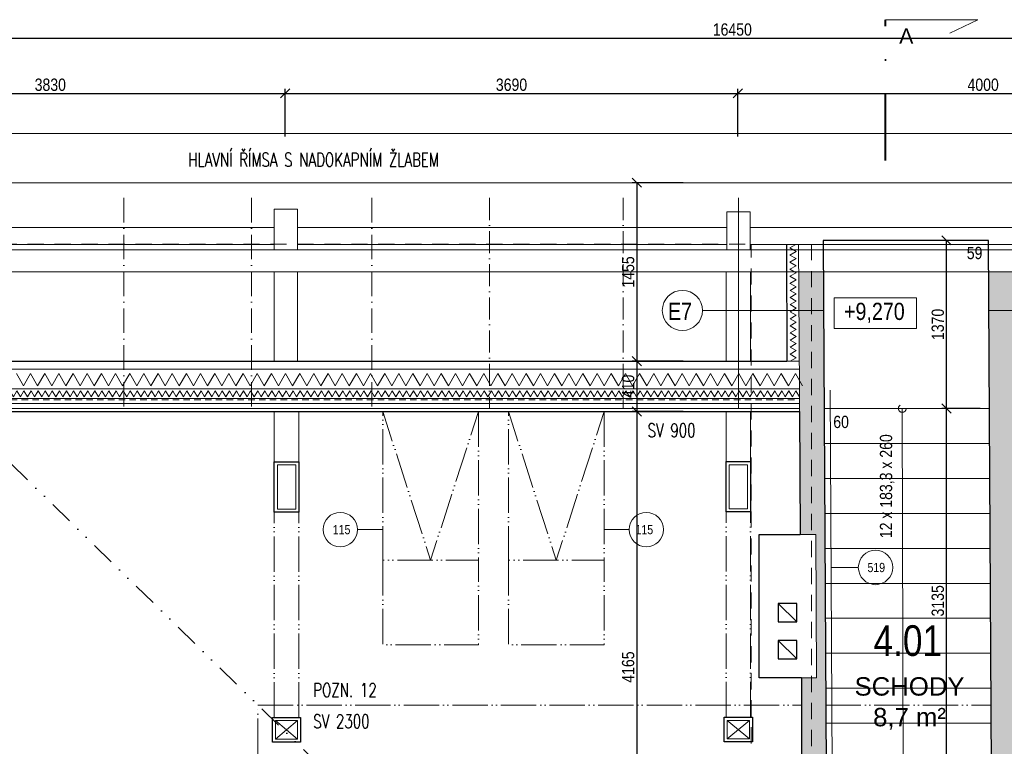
# Model space of a CAD drawing. Header units: millimetres. Extents: x -300958 to -108039, y 30118 to 292543.
# Tile 222 of 256: x -230717 to -222690, y 172502 to 178423. Entities that reach past the tile are written whole.
import ezdxf
from ezdxf.enums import TextEntityAlignment as Align

# ---------------------------------------------------------------- set-up
doc = ezdxf.new("R2010")
doc.units = ezdxf.units.MM
doc.header["$MEASUREMENT"] = 0
for name, pattern in [('ACAD_ISO05W100', [33, 24, -3, 0, -3, 0, -3]), ('ACAD_ISO10W100', [18, 12, -3, 0, -3]), ('CERCHOVANA1', [6, 4, -1, 0, -1]), ('DGN Style 2', [879.857395, 527.914437, -351.942958]), ('DGN Style 4', [1094.119168, 546.717885, -273.358943, 0.683397, -273.358943]), ('Divide', [31.75, 12.7, -6.35, 0, -6.35, 0, -6.35])]:
    doc.linetypes.add(name, pattern=pattern)
doc.layers.get('0').update_dxf_attribs({"lineweight": 13})
doc.layers.get('Defpoints').update_dxf_attribs({"color": 3, "lineweight": 13})
for name, color, linetype, lineweight in [('A_Krokev', 134, 'CERCHOVANA1', 9), ('A_Pozednice', 102, 'Continuous', 9), ('A_Vazné trámy', 52, 'Continuous', 9), ('A_Vodorovné prvky krovu', 133, 'Continuous', 9), ('C_Lomy střešním pláštěm', 223, 'Divide', 30), ('dims', 7, 'Continuous', 9), ('legenda', 7, 'Continuous', 13), ('Materiály', 1, 'Continuous', 13), ('navrh', 1, 'Continuous', 9), ('popis', 7, 'Continuous', 9), ('PSV', 7, 'Continuous', 13), ('rez', 7, 'Continuous', 13), ('schody', 7, 'Continuous', 13), ('tenka', 7, 'Continuous', 13), ('texts', 3, 'Continuous', 30), ('výškové kóty', 7, 'Continuous', 13), ('walls', 7, 'Continuous', 13), ('walls pod', 7, 'Continuous', 13)]:
    doc.layers.add(name, color=color, linetype=linetype, lineweight=lineweight)
doc.styles.add('GENERATED_STYLE_8', font='arial.ttf')
doc.styles.get("Standard").update_dxf_attribs({"font": 'txt.shx'})
doc.styles.add('STYLE-0', font='ARIALN.TTF')
doc.styles.add('Style-Arial', font='arial.ttf')
doc.dimstyles.new('arch', dxfattribs={"dimscale": 50, "dimtxt": 2.5, "dimasz": 2.5, "dimexe": 1.25, "dimexo": 0.9, "dimtad": 1, "dimdec": 0, "dimtxsty": 'STYLE-0', "dimblk": 'ARCHTICK', "dimcen": 2.5, "dimadec": 0, "dimazin": 0, "dimtfac": 1, "dimtdec": 0, "dimtmove": 2, "dimatfit": 3, "dimldrblk": 'ARCHTICK', "dimfxl": 0, "dimarcsym": 0})

# ---------------------------------------------------------------- blocks, each defined once
blk = doc.blocks.new('*U7')
at = {"layer": 'rez', "linetype": 'DGN Style 4', "lineweight": 40}
blk.add_line((-376.1, 573.9), (-376.1, -573.9), dxfattribs=at)
at = {"layer": 'rez', "linetype": 'Continuous', "lineweight": 0, "flags": 128}
blk.add_lwpolyline([(-376.1, -573.9), (376.1, -573.9), (146.2, -463.7)], dxfattribs=at)
blk = doc.blocks.new('_ArchTick')
at = {"color": 0, "linetype": 'ByBlock', "flags": 128}
blk.add_lwpolyline([(-0.5, -0.5), (0.5, 0.5)], dxfattribs=at)
blk = doc.blocks.new('*D448')
at = {"layer": 'Defpoints', "color": 0, "linetype": 'Continuous'}
for p in [(-216682.6, 178272.7), (-233132.6, 177495), (-216682.6, 177495)]:
    blk.add_point(p, dxfattribs=at)
at = {"layer": 'dims', "color": 0, "linetype": 'Continuous', "lineweight": -2}
for p, q in [((-233132.6, 177570), (-233132.6, 178310.2)), ((-216682.6, 177570), (-216682.6, 178310.2)), ((-233132.6, 178272.7), (-216682.6, 178272.7))]:
    blk.add_line(p, q, dxfattribs=at)
at = {"layer": 'dims', "color": 0, "linetype": 'Continuous', "lineweight": -2, "xscale": 75, "yscale": 75, "zscale": 75, "rotation": 180}
blk.add_blockref('_ArchTick', (-233132.6, 178272.7), dxfattribs=at)
at = {"layer": 'dims', "color": 0, "linetype": 'Continuous', "lineweight": -2, "xscale": 75, "yscale": 75, "zscale": 75}
blk.add_blockref('_ArchTick', (-216682.6, 178272.7), dxfattribs=at)
at = {"layer": 'dims', "color": 0, "linetype": 'Continuous', "insert": (-224907.6, 178342.5), "char_height": 100, "attachment_point": 5, "style": 'STYLE-0'}
blk.add_mtext('16450', dxfattribs=at)
blk = doc.blocks.new('*D450')
at = {"layer": 'Defpoints', "color": 0, "linetype": 'Continuous'}
for p in [(-228552.6, 177822.6), (-232382.6, 177395), (-228552.6, 177395)]:
    blk.add_point(p, dxfattribs=at)
at = {"layer": 'dims', "color": 0, "linetype": 'Continuous', "lineweight": -2}
for p, q in [((-232382.6, 177470), (-232382.6, 177860.1)), ((-232382.6, 177822.6), (-228552.6, 177822.6)), ((-228552.6, 177470), (-228552.6, 177860.1))]:
    blk.add_line(p, q, dxfattribs=at)
at = {"layer": 'dims', "color": 0, "linetype": 'Continuous', "lineweight": -2, "xscale": 75, "yscale": 75, "zscale": 75, "rotation": 180}
blk.add_blockref('_ArchTick', (-232382.6, 177822.6), dxfattribs=at)
at = {"layer": 'dims', "color": 0, "linetype": 'Continuous', "lineweight": -2, "xscale": 75, "yscale": 75, "zscale": 75}
blk.add_blockref('_ArchTick', (-228552.6, 177822.6), dxfattribs=at)
at = {"layer": 'dims', "color": 0, "linetype": 'Continuous', "insert": (-230467.6, 177892.4), "char_height": 100, "attachment_point": 5, "style": 'STYLE-0'}
blk.add_mtext('3830', dxfattribs=at)
blk = doc.blocks.new('*D451')
at = {"layer": 'Defpoints', "color": 0, "linetype": 'Continuous'}
for p in [(-224862.6, 177822.6), (-228552.6, 177395), (-224862.6, 177395)]:
    blk.add_point(p, dxfattribs=at)
at = {"layer": 'dims', "color": 0, "linetype": 'Continuous', "lineweight": -2}
for p, q in [((-228552.6, 177470), (-228552.6, 177860.1)), ((-228552.6, 177822.6), (-224862.6, 177822.6)), ((-224862.6, 177470), (-224862.6, 177860.1))]:
    blk.add_line(p, q, dxfattribs=at)
at = {"layer": 'dims', "color": 0, "linetype": 'Continuous', "lineweight": -2, "xscale": 75, "yscale": 75, "zscale": 75, "rotation": 180}
blk.add_blockref('_ArchTick', (-228552.6, 177822.6), dxfattribs=at)
at = {"layer": 'dims', "color": 0, "linetype": 'Continuous', "lineweight": -2, "xscale": 75, "yscale": 75, "zscale": 75}
blk.add_blockref('_ArchTick', (-224862.6, 177822.6), dxfattribs=at)
at = {"layer": 'dims', "color": 0, "linetype": 'Continuous', "insert": (-226707.6, 177892.4), "char_height": 100, "attachment_point": 5, "style": 'STYLE-0'}
blk.add_mtext('3690', dxfattribs=at)
blk = doc.blocks.new('*D452')
at = {"layer": 'Defpoints', "color": 0, "linetype": 'Continuous'}
for p in [(-220862.6, 177822.6), (-224862.6, 177395), (-220862.6, 177395)]:
    blk.add_point(p, dxfattribs=at)
at = {"layer": 'dims', "color": 0, "linetype": 'Continuous', "lineweight": -2}
for p, q in [((-224862.6, 177470), (-224862.6, 177860.1)), ((-224862.6, 177822.6), (-220862.6, 177822.6)), ((-220862.6, 177470), (-220862.6, 177860.1))]:
    blk.add_line(p, q, dxfattribs=at)
at = {"layer": 'dims', "color": 0, "linetype": 'Continuous', "lineweight": -2, "xscale": 75, "yscale": 75, "zscale": 75, "rotation": 180}
blk.add_blockref('_ArchTick', (-224862.6, 177822.6), dxfattribs=at)
at = {"layer": 'dims', "color": 0, "linetype": 'Continuous', "lineweight": -2, "xscale": 75, "yscale": 75, "zscale": 75}
blk.add_blockref('_ArchTick', (-220862.6, 177822.6), dxfattribs=at)
at = {"layer": 'dims', "color": 0, "linetype": 'Continuous', "insert": (-222862.6, 177892.4), "char_height": 100, "attachment_point": 5, "style": 'STYLE-0'}
blk.add_mtext('4000', dxfattribs=at)
blk = doc.blocks.new('*D1485')
at = {"layer": 'Defpoints', "color": 0, "linetype": 'Continuous'}
for p in [(-225232.7, 175230), (-225686.6, 171065), (-225307.7, 171065)]:
    blk.add_point(p, dxfattribs=at)
at = {"layer": 'dims', "color": 0, "linetype": 'Continuous', "lineweight": -2}
for p, q in [((-225307.7, 175230), (-225724.1, 175230)), ((-225686.6, 175230), (-225686.6, 171065)), ((-225382.7, 171065), (-225724.1, 171065))]:
    blk.add_line(p, q, dxfattribs=at)
at = {"layer": 'dims', "color": 0, "linetype": 'Continuous', "lineweight": -2, "xscale": 75, "yscale": 75, "zscale": 75}
for p, rotation in [((-225686.6, 175230), 90), ((-225686.6, 171065), 270)]:
    blk.add_blockref('_ArchTick', p, dxfattribs=dict(at, rotation=rotation))
at = {"layer": 'dims', "color": 0, "linetype": 'Continuous', "insert": (-225756.4, 173147.5), "char_height": 100, "attachment_point": 5, "rotation": 90, "style": 'STYLE-0'}
blk.add_mtext('4165', dxfattribs=at)
blk = doc.blocks.new('*D1515')
at = {"layer": 'Defpoints', "color": 0, "linetype": 'Continuous'}
for p in [(-223162.1, 175255), (-222902.6, 175255), (-222793.7, 172120)]:
    blk.add_point(p, dxfattribs=at)
at = {"layer": 'dims', "color": 0, "linetype": 'Continuous', "lineweight": -2}
for p, q in [((-222977.6, 175255), (-223199.6, 175255)), ((-223162.1, 172120), (-223162.1, 175255)), ((-222868.7, 172120), (-223199.6, 172120))]:
    blk.add_line(p, q, dxfattribs=at)
at = {"layer": 'dims', "color": 0, "linetype": 'Continuous', "lineweight": -2, "xscale": 75, "yscale": 75, "zscale": 75}
for p, rotation in [((-223162.1, 175255), 90), ((-223162.1, 172120), 270)]:
    blk.add_blockref('_ArchTick', p, dxfattribs=dict(at, rotation=rotation))
at = {"layer": 'dims', "color": 0, "linetype": 'Continuous', "insert": (-223231.9, 173687.5), "char_height": 100, "attachment_point": 5, "rotation": 90, "style": 'STYLE-0'}
blk.add_mtext('3135', dxfattribs=at)
blk = doc.blocks.new('*D1516')
at = {"layer": 'Defpoints', "color": 0, "linetype": 'Continuous'}
for p in [(-223162.1, 176625), (-222902.6, 176625), (-222810.9, 175255)]:
    blk.add_point(p, dxfattribs=at)
at = {"layer": 'dims', "color": 0, "linetype": 'Continuous', "lineweight": -2}
for p, q in [((-222977.6, 176625), (-223199.6, 176625)), ((-223162.1, 175255), (-223162.1, 176625)), ((-222885.9, 175255), (-223199.6, 175255))]:
    blk.add_line(p, q, dxfattribs=at)
at = {"layer": 'dims', "color": 0, "linetype": 'Continuous', "lineweight": -2, "xscale": 75, "yscale": 75, "zscale": 75}
for p, rotation in [((-223162.1, 176625), 90), ((-223162.1, 175255), 270)]:
    blk.add_blockref('_ArchTick', p, dxfattribs=dict(at, rotation=rotation))
at = {"layer": 'dims', "color": 0, "linetype": 'Continuous', "insert": (-223231.9, 175940), "char_height": 100, "attachment_point": 5, "rotation": 90, "style": 'STYLE-0'}
blk.add_mtext('1370', dxfattribs=at)
blk = doc.blocks.new('*D1523')
at = {"layer": 'Defpoints', "color": 0, "linetype": 'Continuous'}
for p in [(-225232.7, 175640), (-225686.6, 175230), (-225307.7, 175230)]:
    blk.add_point(p, dxfattribs=at)
at = {"layer": 'dims', "color": 0, "linetype": 'Continuous', "lineweight": -2}
for p, q in [((-225307.7, 175640), (-225724.1, 175640)), ((-225686.6, 175640), (-225686.6, 175230)), ((-225382.7, 175230), (-225724.1, 175230))]:
    blk.add_line(p, q, dxfattribs=at)
at = {"layer": 'dims', "color": 0, "linetype": 'Continuous', "lineweight": -2, "xscale": 75, "yscale": 75, "zscale": 75}
for p, rotation in [((-225686.6, 175640), 90), ((-225686.6, 175230), 270)]:
    blk.add_blockref('_ArchTick', p, dxfattribs=dict(at, rotation=rotation))
at = {"layer": 'dims', "color": 0, "linetype": 'Continuous', "insert": (-225756.4, 175435), "char_height": 100, "attachment_point": 5, "rotation": 90, "style": 'STYLE-0'}
blk.add_mtext('410', dxfattribs=at)
blk = doc.blocks.new('*D1524')
at = {"layer": 'Defpoints', "color": 0, "linetype": 'Continuous'}
for p in [(-225232.7, 177095), (-225686.6, 175640), (-225307.7, 175640)]:
    blk.add_point(p, dxfattribs=at)
at = {"layer": 'dims', "color": 0, "linetype": 'Continuous', "lineweight": -2}
for p, q in [((-225307.7, 177095), (-225724.1, 177095)), ((-225686.6, 177095), (-225686.6, 175640)), ((-225382.7, 175640), (-225724.1, 175640))]:
    blk.add_line(p, q, dxfattribs=at)
at = {"layer": 'dims', "color": 0, "linetype": 'Continuous', "lineweight": -2, "xscale": 75, "yscale": 75, "zscale": 75}
for p, rotation in [((-225686.6, 177095), 90), ((-225686.6, 175640), 270)]:
    blk.add_blockref('_ArchTick', p, dxfattribs=dict(at, rotation=rotation))
at = {"layer": 'dims', "color": 0, "linetype": 'Continuous', "insert": (-225756.4, 176367.5), "char_height": 100, "attachment_point": 5, "rotation": 90, "style": 'STYLE-0'}
blk.add_mtext('1455', dxfattribs=at)

msp = doc.modelspace()

# ---------------------------------------------------------------- hatches: boundary and pattern name
at = {"layer": 'Materiály', "linetype": 'Continuous'}
h = msp.add_hatch(dxfattribs=at)
h.set_pattern_fill('DASH', color=256, scale=250, angle=45, style=0)
h.paths.add_polyline_path([(-224960.9, 169112.4), (-224973.5, 169112.4), (-224973.5, 168912.4), (-224955.4, 168912.4), (-224930.1, 168937.4), (-224948.5, 168937.4), (-224948.5, 169087.4), (-224935.3, 169087.4)])
h.paths.add_polyline_path([(-224222.6, 169013), (-224768.5, 169012.5), (-224768.5, 168937.4), (-224930.1, 168937.4), (-224955.4, 168912.4), (-224222.6, 168912.4)])
h.paths.add_polyline_path([(-224007.6, 169945), (-224007.6, 170145), (-224142.6, 170145), (-224142.6, 172120), (-224165.7, 176368.9), (-224365.7, 176368.9), (-224354.1, 174228), (-224227.6, 174228), (-224221.2, 173059.6), (-224342.6, 173059.6), (-224342.6, 171065), (-225092.6, 171065), (-225092.6, 170965), (-224422.6, 170965), (-224422.6, 169112.4), (-224960.9, 169112.4), (-224935.3, 169087.4), (-224768.5, 169087.4), (-224768.5, 169012.5), (-224222.6, 169013), (-224222.6, 169945)])
h.paths.add_polyline_path([(-224400.8, 170711.7), (-224168.6, 170711.7), (-224168.6, 170559.6), (-224400.8, 170559.6)], flags=24)
h = msp.add_hatch(dxfattribs=at)
h.set_pattern_fill('DASH', color=256, scale=250, angle=45, style=0)
h.paths.add_polyline_path([(-220950.3, 172713.2), (-220770.3, 172713.2), (-220770.3, 172563.2), (-220950.3, 172563.2)], flags=16)
h.paths.add_polyline_path([(-220935.3, 170113.8), (-220785.3, 170113.8), (-220785.3, 169993.8), (-220935.3, 169993.8)], flags=16)
edge = h.paths.add_edge_path()
edge.add_line((-222792.6, 171925), (-222792.6, 170145))
edge.add_line((-222792.6, 170145), (-223007.6, 170145))
edge.add_line((-223007.6, 170145), (-223007.6, 169945))
edge.add_line((-223007.6, 169945), (-221922.6, 169945))
edge.add_line((-221922.6, 169945), (-221922.6, 170045))
edge.add_line((-221922.6, 170045), (-222592.6, 170045))
edge.add_line((-222592.6, 170045), (-222592.6, 171645))
edge.add_line((-222592.6, 171645), (-222325.4, 171645))
edge.add_arc((-222322.7, 171615.1), 30, 84.93816, 95.06184, ccw=False)
edge.add_line((-222320.1, 171645), (-221965.1, 171645))
edge.add_arc((-221962.4, 171615.1), 30, 84.93849, 95.06151, ccw=False)
edge.add_line((-221959.8, 171645), (-220972.6, 171645))
edge.add_line((-220972.6, 171645), (-220972.6, 170045))
edge.add_line((-220972.6, 170045), (-221022.6, 170045))
edge.add_line((-221022.6, 170045), (-221022.6, 169945))
edge.add_line((-221022.6, 169945), (-220112.6, 169945))
edge.add_line((-220112.6, 169945), (-220112.6, 170165))
edge.add_line((-220112.6, 170165), (-220752.6, 170165))
edge.add_line((-220752.6, 170165), (-220752.6, 171745))
edge.add_line((-220752.6, 171745), (-222592.6, 171745))
edge.add_line((-222592.6, 171745), (-222592.6, 173545))
edge.add_line((-222592.6, 173545), (-220972.6, 173545))
edge.add_line((-220972.6, 173545), (-220972.6, 172545))
edge.add_line((-220972.6, 172545), (-220752.6, 172545))
edge.add_line((-220752.6, 172545), (-220752.6, 173695))
edge.add_line((-220752.6, 173695), (-222592.6, 173695))
edge.add_line((-222592.6, 173695), (-222592.6, 176368.9))
edge.add_line((-222592.6, 176368.9), (-222817, 176368.9))
edge.add_line((-222817, 176368.9), (-222792.6, 171925))
h.paths.add_polyline_path([(-220770.3, 173308.1), (-220770.3, 173158.1), (-220950.3, 173158.1), (-220950.3, 173308.1)])

# ---------------------------------------------------------------- linework, layer by layer
at = {"layer": 'A_Krokev', "ltscale": 50}
for p, q in [((-229867.1, 176970.5), (-229867.1, 175255)), ((-228827.2, 176970.5), (-228827.2, 175255)), ((-227847.2, 176970.5), (-227847.2, 175255))]:
    msp.add_line(p, q, dxfattribs=at)
at = {"layer": 'A_Pozednice', "ltscale": 0.4}
for points in [[(-228643, 176730.3), (-232622.7, 176730.3), (-232622.7, 176707.2)], [(-224951.7, 176730.3), (-228453, 176730.3)], [(-220955.3, 176730.3), (-224761.7, 176730.3)], [(-220955.3, 176730.3), (-224761.7, 176730.3)], [(-232502.7, 176590.3), (-228642.8, 176590.3)], [(-228452.8, 176590.3), (-224951.7, 176590.3)], [(-224761.7, 176590.3), (-220955.3, 176590.3)], [(-224761.7, 176590.3), (-220955.3, 176590.3)]]:
    msp.add_lwpolyline(points, dxfattribs=at)
at = {"layer": 'A_Vazné trámy', "ltscale": 0.4}
for points in [[(-228642.8, 176548.9), (-228643.3, 176878.2), (-228453.3, 176878.2), (-228452.8, 176548.9)], [(-224951.7, 176548.9), (-224951.7, 176856.3), (-224761.7, 176856.3), (-224761.7, 176548.9)], [(-228641.3, 175640), (-228642.5, 176368.9)], [(-228452.5, 176368.9), (-228451.3, 175640)], [(-224958.8, 175640), (-224958.7, 176368.9)], [(-224759, 176368.9), (-224759.1, 175640)]]:
    msp.add_lwpolyline(points, dxfattribs=at)
at = {"layer": 'A_Vodorovné prvky krovu'}
for points in [[(-216905.1, 176548.9), (-232568.5, 176548.9), (-232568.5, 160214.6), (-226434.8, 160214.6), (-226434.8, 161377.8), (-216784.9, 161377.8)], [(-216905.1, 176548.9), (-232568.5, 176548.9), (-232568.5, 160214.6), (-226434.8, 160214.6), (-226434.8, 161377.8), (-216784.9, 161377.8)], [(-216905.1, 176368.9), (-232388.5, 176368.9), (-232388.5, 160394.6), (-226614.8, 160394.6), (-226614.8, 161557.8), (-216784.9, 161557.8)], [(-216905.1, 176368.9), (-232388.5, 176368.9), (-232388.5, 160394.6), (-226614.8, 160394.6), (-226614.8, 161557.8), (-216784.9, 161557.8)]]:
    msp.add_lwpolyline(points, dxfattribs=at)
at = {"layer": 'C_Lomy střešním pláštěm', "ltscale": 15}
msp.add_lwpolyline([(-216747.2, 169012.4), (-220862.1, 169016.6), (-224858.5, 169012.4), (-233132.6, 177095)], dxfattribs=at)
at = {"layer": 'legenda', "linetype": 'Continuous'}
for p, q in [((-225150.8, 176053.7), (-224164.2, 176053.7)), ((-222047.8, 176053.7), (-222815.3, 176053.7))]:
    msp.add_line(p, q, dxfattribs=at)
at = {"layer": 'legenda', "linetype": 'Continuous', "lineweight": 0}
msp.add_circle((-225314.6, 176053.7), 163.8, dxfattribs=at)
at = {"layer": 'Materiály', "linetype": 'Continuous'}
for p, q in [((-231567.6, 175575), (-224358.3, 175575)), ((-231407.6, 175415), (-224357.5, 175415)), ((-231327.6, 175335), (-224357, 175335)), ((-231287.6, 175295), (-224356.8, 175295)), ((-231247.6, 175255), (-224356.6, 175255)), ((-224958.5, 174822), (-224958.5, 175232)), ((-224758.5, 174822), (-224758.5, 175232)), ((-228641.7, 174820), (-228641.7, 175230)), ((-228441.7, 174820), (-228441.7, 175230))]:
    msp.add_line(p, q, dxfattribs=at)
at = {"layer": 'Materiály', "linetype": 'Continuous', "flags": 128}
for points in [[(-224437.5, 176274.2), (-224387.5, 176303.1), (-224437.5, 176331.9), (-224387.5, 176360.8), (-224437.5, 176389.7), (-224387.5, 176418.5), (-224437.5, 176447.4), (-224387.5, 176476.3), (-224437.5, 176505.1), (-224387.5, 176534), (-224437.5, 176562.9), (-224390, 176590.3)], [(-224436.8, 175639.6), (-224386.8, 175668.4), (-224436.8, 175697.3), (-224386.8, 175726.2), (-224436.8, 175755), (-224386.8, 175783.9), (-224436.8, 175812.8), (-224386.8, 175841.6), (-224436.8, 175870.5), (-224386.8, 175899.4), (-224436.8, 175928.2), (-224386.8, 175957.1), (-224436.8, 175986), (-224386.8, 176014.8), (-224436.8, 176043.7), (-224386.8, 176072.6), (-224436.8, 176101.4), (-224386.8, 176130.3), (-224436.8, 176159.2), (-224386.8, 176188), (-224436.8, 176216.9), (-224386.8, 176245.8), (-224436.8, 176274.6), (-224436.8, 176274.6)], [(-228607.7, 175440), (-228665.5, 175540), (-228723.2, 175440), (-228780.9, 175540), (-228838.7, 175440), (-228896.4, 175540), (-228954.1, 175440), (-229011.9, 175540), (-229069.6, 175440), (-229127.3, 175540), (-229185.1, 175440), (-229242.8, 175540), (-229300.5, 175440), (-229358.3, 175540), (-229416, 175440), (-229473.7, 175540), (-229531.5, 175440), (-229589.2, 175540), (-229647, 175440), (-229704.7, 175540), (-229762.4, 175440), (-229820.2, 175540), (-229877.9, 175440), (-229935.6, 175540), (-229993.4, 175440), (-230051.1, 175540), (-230108.8, 175440), (-230166.6, 175540), (-230224.3, 175440), (-230282, 175540), (-230339.8, 175440), (-230397.5, 175540), (-230455.2, 175440), (-230513, 175540), (-230570.7, 175440), (-230628.4, 175540), (-230686.2, 175440), (-230743.9, 175540)], [(-226182.8, 175440), (-226240.6, 175540), (-226298.3, 175440), (-226356.1, 175540), (-226413.8, 175440), (-226471.5, 175540), (-226529.3, 175440), (-226587, 175540), (-226644.7, 175440), (-226702.5, 175540), (-226760.2, 175440), (-226817.9, 175540), (-226875.7, 175440), (-226933.4, 175540), (-226991.1, 175440), (-227048.9, 175540), (-227106.6, 175440), (-227164.3, 175540), (-227222.1, 175440), (-227279.8, 175540), (-227337.5, 175440), (-227395.3, 175540), (-227453, 175440), (-227510.8, 175540), (-227568.5, 175440), (-227626.2, 175540), (-227684, 175440), (-227741.7, 175540), (-227799.4, 175440), (-227857.2, 175540), (-227914.9, 175440), (-227972.6, 175540), (-228030.4, 175440), (-228088.1, 175540), (-228145.8, 175440), (-228203.6, 175540), (-228261.3, 175440), (-228319, 175540), (-228376.8, 175440), (-228434.5, 175540), (-228492.3, 175440), (-228550, 175540), (-228607.7, 175440), (-228607.7, 175440)], [(-224335.3, 175440), (-224393.1, 175540), (-224450.8, 175440), (-224508.5, 175540), (-224566.3, 175440), (-224624, 175540), (-224681.7, 175440), (-224739.5, 175540), (-224797.2, 175440), (-224854.9, 175540), (-224912.7, 175440), (-224970.4, 175540), (-225028.1, 175440), (-225085.9, 175540), (-225143.6, 175440), (-225201.4, 175540), (-225259.1, 175440), (-225316.8, 175540), (-225374.6, 175440), (-225432.3, 175540), (-225490, 175440), (-225547.8, 175540), (-225605.5, 175440), (-225663.2, 175540), (-225721, 175440), (-225778.7, 175540), (-225836.4, 175440), (-225894.2, 175540), (-225951.9, 175440), (-226009.6, 175540), (-226067.4, 175440), (-226125.1, 175540), (-226182.8, 175440), (-226182.8, 175440)], [(-230364.5, 175350), (-230393.4, 175400), (-230422.3, 175350), (-230451.1, 175400), (-230480, 175350), (-230508.9, 175400), (-230537.7, 175350), (-230566.6, 175400), (-230595.5, 175350), (-230624.3, 175400), (-230653.2, 175350), (-230682.1, 175400), (-230711, 175350), (-230739.8, 175400), (-230768.7, 175350), (-230797.6, 175400), (-230826.4, 175350), (-230855.3, 175400), (-230884.2, 175350), (-230913, 175400), (-230941.9, 175350), (-230941.9, 175350)], [(-230364.5, 175350), (-230335.7, 175400), (-230306.8, 175350), (-230277.9, 175400), (-230249.1, 175350), (-230220.2, 175400), (-230191.3, 175350), (-230162.5, 175400), (-230133.6, 175350), (-230104.7, 175400), (-230075.9, 175350), (-230047, 175400), (-230018.1, 175350), (-229989.3, 175400), (-229960.4, 175350), (-229931.5, 175400), (-229902.7, 175350), (-229873.8, 175400), (-229844.9, 175350), (-229816.1, 175400), (-229787.2, 175350), (-229758.3, 175400), (-229729.5, 175350), (-229729.5, 175350)], [(-229729.5, 175350), (-229700.6, 175400), (-229671.7, 175350), (-229642.9, 175400), (-229614, 175350), (-229585.1, 175400), (-229556.3, 175350), (-229527.4, 175400), (-229498.5, 175350), (-229469.6, 175400), (-229440.8, 175350), (-229411.9, 175400), (-229383, 175350), (-229354.2, 175400), (-229325.3, 175350), (-229296.4, 175400), (-229267.6, 175350), (-229238.7, 175400), (-229209.8, 175350), (-229181, 175400), (-229152.1, 175350), (-229152.1, 175350)], [(-228574.8, 175350), (-228603.6, 175400), (-228632.5, 175350), (-228661.4, 175400), (-228690.2, 175350), (-228719.1, 175400), (-228748, 175350), (-228776.8, 175400), (-228805.7, 175350), (-228834.6, 175400), (-228863.4, 175350), (-228892.3, 175400), (-228921.2, 175350), (-228950, 175400), (-228978.9, 175350), (-229007.8, 175400), (-229036.6, 175350), (-229065.5, 175400), (-229094.4, 175350), (-229123.2, 175400), (-229152.1, 175350), (-229152.1, 175350)], [(-228574.8, 175350), (-228545.9, 175400), (-228517, 175350), (-228488.2, 175400), (-228459.3, 175350), (-228430.4, 175400), (-228401.6, 175350), (-228372.7, 175400), (-228343.8, 175350), (-228314.9, 175400), (-228286.1, 175350), (-228257.2, 175400), (-228228.3, 175350), (-228199.5, 175400), (-228170.6, 175350), (-228141.7, 175400), (-228112.9, 175350), (-228084, 175400), (-228055.1, 175350), (-228026.3, 175400), (-227997.4, 175350), (-227968.5, 175400), (-227939.7, 175350), (-227939.7, 175350)], [(-227939.7, 175350), (-227910.8, 175400), (-227881.9, 175350), (-227853.1, 175400), (-227824.2, 175350), (-227795.3, 175400), (-227766.5, 175350), (-227737.6, 175400), (-227708.7, 175350), (-227679.9, 175400), (-227651, 175350), (-227622.1, 175400), (-227593.3, 175350), (-227564.4, 175400), (-227535.5, 175350), (-227506.7, 175400), (-227477.8, 175350), (-227448.9, 175400), (-227420.1, 175350), (-227391.2, 175400), (-227362.3, 175350), (-227362.3, 175350)], [(-226785, 175350), (-226813.8, 175400), (-226842.7, 175350), (-226871.6, 175400), (-226900.4, 175350), (-226929.3, 175400), (-226958.2, 175350), (-226987, 175400), (-227015.9, 175350), (-227044.8, 175400), (-227073.6, 175350), (-227102.5, 175400), (-227131.4, 175350), (-227160.2, 175400), (-227189.1, 175350), (-227218, 175400), (-227246.9, 175350), (-227275.7, 175400), (-227304.6, 175350), (-227333.5, 175400), (-227362.3, 175350), (-227362.3, 175350)], [(-226785, 175350), (-226756.1, 175400), (-226727.2, 175350), (-226698.4, 175400), (-226669.5, 175350), (-226640.6, 175400), (-226611.8, 175350), (-226582.9, 175400), (-226554, 175350), (-226525.2, 175400), (-226496.3, 175350), (-226467.4, 175400), (-226438.6, 175350), (-226409.7, 175400), (-226380.8, 175350), (-226352, 175400), (-226323.1, 175350), (-226294.2, 175400), (-226265.4, 175350), (-226236.5, 175400), (-226207.6, 175350), (-226178.8, 175400), (-226149.9, 175350), (-226149.9, 175350)], [(-226149.9, 175350), (-226121, 175400), (-226092.1, 175350), (-226063.3, 175400), (-226034.4, 175350), (-226005.5, 175400), (-225976.7, 175350), (-225947.8, 175400), (-225918.9, 175350), (-225890.1, 175400), (-225861.2, 175350), (-225832.3, 175400), (-225803.5, 175350), (-225774.6, 175400), (-225745.7, 175350), (-225716.9, 175400), (-225688, 175350), (-225659.1, 175400), (-225630.3, 175350), (-225601.4, 175400), (-225572.5, 175350), (-225572.5, 175350)], [(-224995.2, 175350), (-225024.1, 175400), (-225052.9, 175350), (-225081.8, 175400), (-225110.7, 175350), (-225139.5, 175400), (-225168.4, 175350), (-225197.3, 175400), (-225226.1, 175350), (-225255, 175400), (-225283.9, 175350), (-225312.7, 175400), (-225341.6, 175350), (-225370.5, 175400), (-225399.3, 175350), (-225428.2, 175400), (-225457.1, 175350), (-225485.9, 175400), (-225514.8, 175350), (-225543.7, 175400), (-225572.5, 175350), (-225572.5, 175350)], [(-224360.1, 175350), (-224389, 175400), (-224417.8, 175350), (-224446.7, 175400), (-224475.6, 175350), (-224504.4, 175400), (-224533.3, 175350), (-224562.2, 175400), (-224591, 175350), (-224619.9, 175400), (-224648.8, 175350), (-224677.6, 175400), (-224706.5, 175350), (-224735.4, 175400), (-224764.2, 175350), (-224793.1, 175400), (-224822, 175350), (-224850.8, 175400), (-224879.7, 175350), (-224908.6, 175400), (-224937.4, 175350), (-224966.3, 175400), (-224995.2, 175350), (-224995.2, 175350)]]:
    msp.add_lwpolyline(points, dxfattribs=at)
at = {"layer": 'navrh', "linetype": 'ACAD_ISO10W100', "ltscale": 15}
for p, q in [((-226887.2, 176970.5), (-226887.2, 175255)), ((-225797.8, 176970.5), (-225797.8, 175255))]:
    msp.add_line(p, q, dxfattribs=at)
at = {"layer": 'navrh', "ltscale": 15}
msp.add_line((-224856.7, 176970.5), (-224856.7, 175255), dxfattribs=at)
at = {"layer": 'navrh', "linetype": 'Continuous', "lineweight": 30}
for p, q in [((-224167.4, 176625), (-224142.6, 172120)), ((-222792.6, 171925), (-222818.5, 176625)), ((-224466.9, 176590.3), (-224461.8, 175640)), ((-231632.6, 175640), (-224461.8, 175640)), ((-231222.6, 175230), (-224359.5, 175230)), ((-224359.5, 175230), (-224354.1, 174228)), ((-224342.6, 173059.6), (-224342.6, 171065))]:
    msp.add_line(p, q, dxfattribs=at)
at = {"layer": 'navrh', "linetype": 'DGN Style 2', "lineweight": 0, "ltscale": 0.1}
msp.add_line((-231317.6, 175325), (-224375.1, 175325), dxfattribs=at)
at = {"layer": 'navrh', "linetype": 'ACAD_ISO05W100', "ltscale": 12}
for p, q in [((-228641.7, 172736.2), (-228641.7, 174410)), ((-228441.7, 172736.2), (-228441.7, 174410)), ((-224958.5, 172738.2), (-224958.5, 174412)), ((-224758.5, 172738.2), (-224758.5, 174412)), ((-228774.7, 170460.2), (-228774.7, 172837))]:
    msp.add_line(p, q, dxfattribs=at)
at = {"layer": 'navrh', "linetype": 'ACAD_ISO05W100', "ltscale": 12, "flags": 128}
for points in [[(-226977.2, 175230), (-226977.2, 174018), (-227757.2, 174018), (-227757.2, 175230), (-227367.2, 174018), (-226977.2, 175230), (-227757.2, 175230)], [(-225952.5, 175230), (-225952.5, 174018), (-226732.5, 174018), (-226732.5, 175230), (-226342.5, 174018), (-225952.5, 175230), (-226732.5, 175230)], [(-227757.2, 174018), (-227757.2, 173330), (-226977.2, 173330), (-226977.2, 174018)], [(-226732.5, 174018), (-226732.5, 173330), (-225952.5, 173330), (-225952.5, 174018)], [(-228774.7, 172837), (-227757.2, 172837), (-224342.6, 172837)], [(-224146.5, 172837), (-222797.6, 172837)]]:
    msp.add_lwpolyline(points, dxfattribs=at)
at = {"layer": 'navrh', "linetype": 'Continuous', "lineweight": 30, "flags": 128}
for points in [[(-228641.7, 174820), (-228441.7, 174820), (-228441.7, 174410), (-228641.7, 174410)], [(-224958.5, 174822), (-224758.5, 174822), (-224758.5, 174412), (-224958.5, 174412)], [(-228656.7, 172736.2), (-228426.7, 172736.2), (-228426.7, 172536.2), (-228656.7, 172536.2)], [(-224973.5, 172738.2), (-224743.5, 172738.2), (-224743.5, 172538.2), (-224973.5, 172538.2)]]:
    msp.add_lwpolyline(points, close=True, dxfattribs=at)
at = {"layer": 'PSV', "linetype": 'Continuous', "lineweight": 0}
for p, q in [((-227963.7, 174268), (-227757.2, 174268)), ((-225748.7, 174268), (-225952.5, 174268)), ((-224102.7, 173959.2), (-223880.2, 173959.2))]:
    msp.add_line(p, q, dxfattribs=at)
for centre in [(-228103.7, 174268), (-225608.7, 174268), (-223740.2, 173959.2)]:
    msp.add_circle(centre, 140.1, dxfattribs=at)
at = {"layer": 'schody', "linetype": 'Continuous'}
for p, q in [((-224110.7, 175405), (-224091.8, 171970)), ((-224159.7, 175255), (-222810.7, 175255)), ((-223513.4, 172120), (-223521.9, 175255)), ((-224158.1, 174970), (-222809.2, 174970)), ((-224156.6, 174685), (-222807.6, 174685)), ((-224155, 174400), (-222806.1, 174400)), ((-224153.5, 174115), (-222804.5, 174115)), ((-224151.9, 173830), (-222803, 173830)), ((-224150.4, 173545), (-222801.4, 173545)), ((-224148.8, 173260), (-222799.9, 173260)), ((-224147.2, 172975), (-222798.3, 172975)), ((-224145.7, 172690), (-222796.8, 172690))]:
    msp.add_line(p, q, dxfattribs=at)
at = {"layer": 'schody', "linetype": 'DGN Style 2', "lineweight": 0, "ltscale": 0.25}
msp.add_circle((-223521.9, 175255), 31.6, dxfattribs=at)
at = {"layer": 'tenka', "linetype": 'Continuous'}
for p, q in [((-224366.9, 176590.3), (-224358.3, 175010)), ((-224461.8, 175640), (-224361.8, 175640.5)), ((-224354.1, 174228), (-224227.6, 174228)), ((-224227.6, 174228), (-224221.2, 173059.6)), ((-224342.6, 173059.6), (-224221.2, 173059.6))]:
    msp.add_line(p, q, dxfattribs=at)
at = {"layer": 'tenka', "linetype": 'Continuous', "lineweight": 30}
for p, q in [((-224532.6, 173665), (-224382.6, 173515)), ((-224532.6, 173365), (-224382.6, 173215))]:
    msp.add_line(p, q, dxfattribs=at)
at = {"layer": 'tenka', "linetype": 'Continuous', "lineweight": 0, "flags": 128}
msp.add_lwpolyline([(-216682.6, 177495), (-233532.6, 177495), (-233532.6, 159245), (-225482.6, 159245), (-225482.6, 160415), (-216782.6, 160415)], dxfattribs=at)
at = {"layer": 'tenka', "linetype": 'Continuous', "flags": 128}
for points in [[(-216682.6, 177095), (-233132.6, 177095), (-233132.6, 159645), (-225882.6, 159645), (-225882.6, 160815), (-216782.6, 160815)], [(-228616.7, 174795), (-228466.7, 174795), (-228466.7, 174435), (-228616.7, 174435), (-228616.7, 174795)], [(-224933.5, 174797), (-224783.5, 174797), (-224783.5, 174437), (-224933.5, 174437), (-224933.5, 174797)], [(-228631.7, 172711.2), (-228451.7, 172561.2), (-228631.7, 172561.2), (-228451.7, 172711.2)], [(-224948.5, 172713.2), (-224768.5, 172563.2), (-224948.5, 172563.2), (-224768.5, 172713.2)]]:
    msp.add_lwpolyline(points, dxfattribs=at)
at = {"layer": 'tenka', "linetype": 'Continuous', "lineweight": 30, "flags": 128}
for points in [[(-224382.6, 173515), (-224382.6, 173665), (-224532.6, 173665), (-224532.6, 173515)], [(-224382.6, 173215), (-224382.6, 173365), (-224532.6, 173365), (-224532.6, 173215)]]:
    msp.add_lwpolyline(points, close=True, dxfattribs=at)
at = {"layer": 'tenka', "linetype": 'Continuous', "flags": 128}
for points in [[(-228631.7, 172711.2), (-228451.7, 172711.2), (-228451.7, 172561.2), (-228631.7, 172561.2)], [(-224948.5, 172713.2), (-224768.5, 172713.2), (-224768.5, 172563.2), (-224948.5, 172563.2)]]:
    msp.add_lwpolyline(points, close=True, dxfattribs=at)
at = {"layer": 'výškové kóty', "linetype": 'Continuous', "lineweight": 0, "flags": 128}
msp.add_lwpolyline([(-224077.6, 176157.1), (-223406.9, 176157.1), (-223406.9, 175907.6), (-224077.6, 175907.6)], close=True, dxfattribs=at)
at = {"layer": 'walls', "linetype": 'Continuous', "lineweight": 30}
for p, q in [((-222818.5, 176625), (-224167.4, 176625)), ((-224689.2, 173059.6), (-224689.2, 174228)), ((-224689.2, 174228), (-224354.1, 174228)), ((-224342.6, 173059.6), (-224689.2, 173059.6))]:
    msp.add_line(p, q, dxfattribs=at)
at = {"layer": 'walls pod', "linetype": 'DGN Style 2', "ltscale": 0.25}
for p, q in [((-232632.6, 176595), (-224752.6, 176595)), ((-224752.6, 171645), (-224752.6, 176595)), ((-224262.6, 176595), (-224262.6, 170465))]:
    msp.add_line(p, q, dxfattribs=at)

# ---------------------------------------------------------------- block references
at = {"layer": 'rez', "linetype": 'DGN Style 4', "lineweight": 40, "extrusion": (0, 0, -1), "rotation": 180}
msp.add_blockref('*U7', (223281.5, 177849.2), dxfattribs=at)

# ---------------------------------------------------------------- texts
at = {"layer": 'legenda', "linetype": 'Continuous', "lineweight": 0, "insert": (-225235.8, 176116.5), "char_height": 140, "width": 298.375, "attachment_point": 3, "style": 'STYLE-0'}
msp.add_mtext('E7', dxfattribs=at)
at = {"layer": 'popis', "linetype": 'Continuous', "char_height": 112, "attachment_point": 4, "rotation": 0.00116, "line_spacing_factor": 0.765173, "style": 'Style-Arial'}
for s, insert in [('{\\Fromans|c238;\\W0.71429;HLAVNÍ ŘÍMSA S NADOKAPNÍM ŽLABEM}', (-229342.9, 177281.5)), ('{\\Fromans|c238;\\W0.71429;SV 900}', (-225598.1, 175076.3)), ('{\\Fromans|c238;\\W0.71429;POZN. 12}', (-228324.1, 172959.8)), ('{\\Fromans|c238;\\W0.71429;SV 2300}', (-228324.1, 172705.7))]:
    msp.add_mtext(s, dxfattribs=dict(at, insert=insert))
at = {"layer": 'popis', "linetype": 'Continuous', "lineweight": 0, "insert": (-223462.9, 172851.1), "char_height": 150, "width": 1303.837, "attachment_point": 5, "style": 'GENERATED_STYLE_8'}
msp.add_mtext('SCHODY \\P8,7 m²', dxfattribs=at)
at = {"layer": 'PSV', "linetype": 'Continuous', "lineweight": 0, "style": 'STYLE-0'}
for s, p in [('115', (-228092.9, 174268)), ('115', (-225624.6, 174268)), ('519', (-223733.9, 173959.2))]:
    msp.add_text(s, height=75, dxfattribs=at).set_placement(p, align=Align.MIDDLE_CENTER)
at = {"layer": 'rez', "linetype": 'Continuous', "lineweight": 0, "insert": (-223547.6, 178226.6), "char_height": 125, "width": 233.395, "attachment_point": 7, "style": 'GENERATED_STYLE_8'}
msp.add_mtext('A', dxfattribs=at)
at = {"layer": 'schody', "linetype": 'Continuous', "style": 'STYLE-0'}
for s, p in [('59', (-222932.4, 176522)), ('60', (-224020.6, 175145.6))]:
    msp.add_text(s, height=100, dxfattribs=at).set_placement(p, align=Align.MIDDLE_CENTER)
msp.add_text('12 x 183,3 x 260', height=100, rotation=90, dxfattribs=at).set_placement((-223654.4, 174621.4), align=Align.MIDDLE_CENTER)
at = {"layer": 'texts', "linetype": 'Continuous', "lineweight": 0, "insert": (-223476.8, 173361.4), "char_height": 250, "width": 788.673, "attachment_point": 5, "line_spacing_factor": 0.722892}
msp.add_mtext('\\fArial Narrow|b0|i0|c238|p39;4.01', dxfattribs=at)
at = {"layer": 'výškové kóty', "linetype": 'Continuous', "lineweight": 0, "insert": (-223997.1, 176116.2), "char_height": 140, "width": 1046.843, "attachment_point": 1, "style": 'STYLE-0'}
msp.add_mtext('+9,270', dxfattribs=at)

# ---------------------------------------------------------------- dimensions: what is measured, and where the dimension line sits
at = {"layer": 'dims', "linetype": 'Continuous'}
for base, p1, p2, override, picture, middle in [((-216682.6, 178272.7), (-233132.6, 177495), (-216682.6, 177495), {"dimtxt": 2, "dimasz": 1.5, "dimexe": 0.75, "dimexo": 1.5, "dimgap": 0.375, "dimcen": 0.05}, '*D448', (-224907.6, 178342.5)), ((-228552.6, 177822.6), (-232382.6, 177395), (-228552.6, 177395), {"dimtxt": 2, "dimasz": 1.5, "dimexe": 0.75, "dimexo": 1.5, "dimgap": 0.375, "dimcen": 0.001}, '*D450', (-230467.6, 177892.4)), ((-224862.6, 177822.6), (-228552.6, 177395), (-224862.6, 177395), {"dimtxt": 2, "dimasz": 1.5, "dimexe": 0.75, "dimexo": 1.5, "dimgap": 0.375, "dimcen": 0.001}, '*D451', (-226707.6, 177892.4)), ((-220862.6, 177822.6), (-224862.6, 177395), (-220862.6, 177395), {"dimtxt": 2, "dimasz": 1.5, "dimexe": 0.75, "dimexo": 1.5, "dimgap": 0.375, "dimcen": 0.001}, '*D452', (-222862.6, 177892.4))]:
    dim = msp.add_linear_dim(base=base, p1=p1, p2=p2, dimstyle='arch', override=override, dxfattribs=at)
    dim.commit()
    dim.dimension.update_dxf_attribs({"geometry": picture, "text_midpoint": middle})
for base, p1, p2, angle, override, picture, middle in [((-225686.6, 175640), (-225232.7, 177095), (-225307.7, 175640), 270, {"dimtxt": 2, "dimasz": 1.5, "dimexe": 0.75, "dimexo": 1.5, "dimgap": 0.375, "dimcen": 0.05}, '*D1524', (-225756.4, 176367.5)), ((-223162.1, 176625), (-222810.9, 175255), (-222902.6, 176625), 90, {"dimtxt": 2, "dimasz": 1.5, "dimexe": 0.75, "dimexo": 1.5, "dimgap": 0.375, "dimcen": 2e-05}, '*D1516', (-223231.9, 175940)), ((-225686.6, 175230), (-225232.7, 175640), (-225307.7, 175230), 270, {"dimtxt": 2, "dimasz": 1.5, "dimexe": 0.75, "dimexo": 1.5, "dimgap": 0.375, "dimcen": 0.05}, '*D1523', (-225756.4, 175435)), ((-225686.6, 171065), (-225232.7, 175230), (-225307.7, 171065), 270, {"dimtxt": 2, "dimasz": 1.5, "dimexe": 0.75, "dimexo": 1.5, "dimgap": 0.375, "dimcen": 0.05}, '*D1485', (-225756.4, 173147.5)), ((-223162.1, 175255), (-222793.7, 172120), (-222902.6, 175255), 90, {"dimtxt": 2, "dimasz": 1.5, "dimexe": 0.75, "dimexo": 1.5, "dimgap": 0.375, "dimcen": 2e-05}, '*D1515', (-223231.9, 173687.5))]:
    dim = msp.add_linear_dim(base=base, p1=p1, p2=p2, angle=angle, dimstyle='arch', override=override, dxfattribs=at)
    dim.commit()
    dim.dimension.update_dxf_attribs({"geometry": picture, "text_midpoint": middle})

doc.saveas('drawing.dxf')
